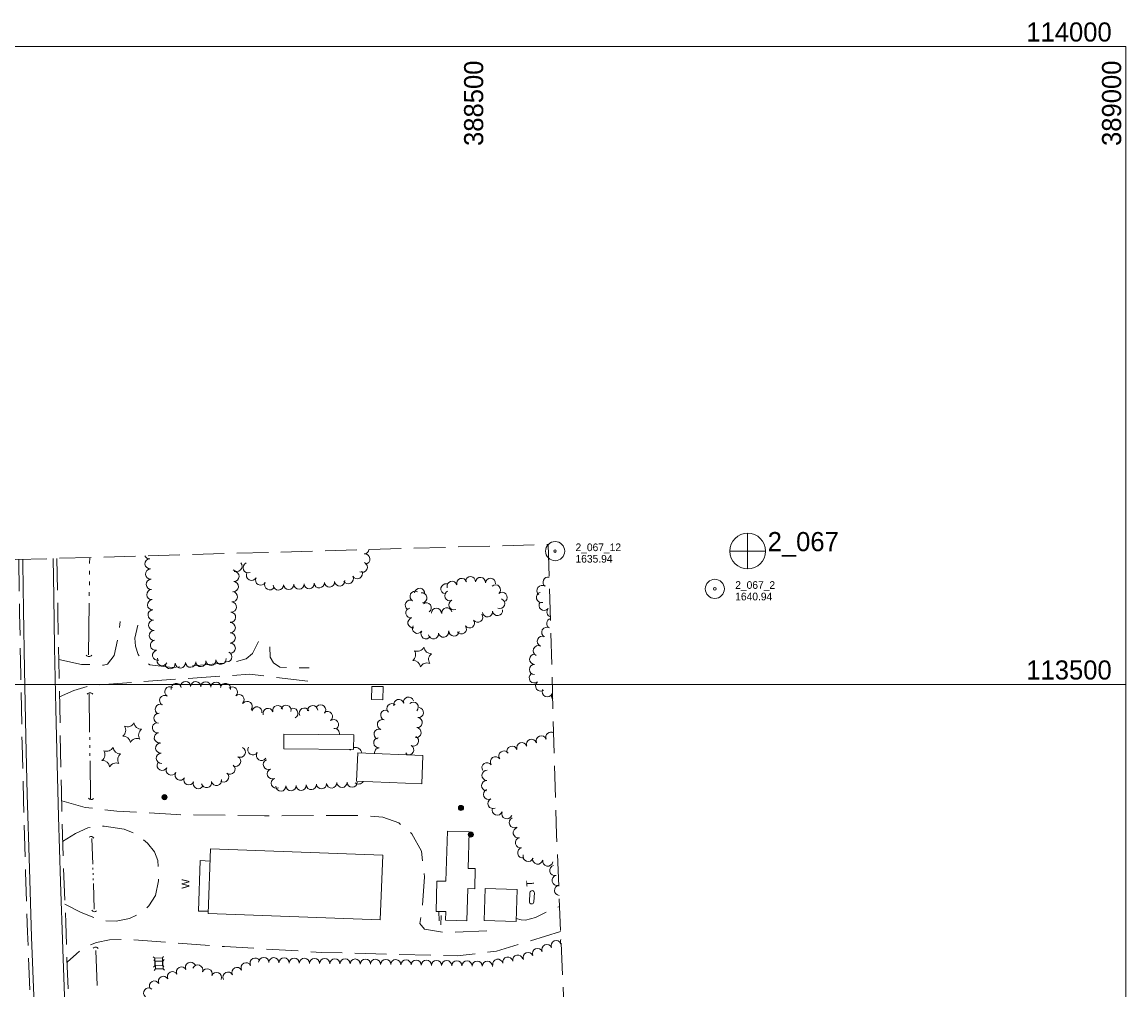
# Model space of a CAD drawing. Extents: x 387481 to 389821, y 112500 to 114019.
# Tile 4 of 5: x 388135 to 389000, y 113261 to 114019. Entities that reach past the tile are written whole.
import ezdxf
from ezdxf.enums import TextEntityAlignment as Align

# ---------------------------------------------------------------- set-up
doc = ezdxf.new("R2010")
doc.units = 0
doc.header["$MEASUREMENT"] = 0
for name, pattern in [('DGN Style 3', [34.729982, 24.80713, -9.922852]), ('DGN Style 4', [39.716215, 19.845704, -9.922852, 0.024807, -9.922852]), ('DGN Style 5', [17.364991, 7.442139, -9.922852]), ('DGN Style 6', [47.183161, 0.024807, -9.922852, 17.364991, -9.922852, 0.024807, -9.922852])]:
    doc.linetypes.add(name, pattern=pattern)
for name, color, linetype, lineweight in [('E_BLD', 54, 'Continuous', 13), ('E_BLD_Name', 221, 'Continuous', 0), ('E_DWY', 73, 'DGN Style 3', 0), ('E_LAND_Vegetation', 21, 'Continuous', 0), ('E_MAP_GridLines', 251, 'Continuous', 0), ('E_MAP_Limits', 21, 'DGN Style 3', 0), ('E_MAP_PassPoints', 40, 'Continuous', 0), ('E_MISCPROP', 40, 'Continuous', 0), ('E_MISCPROP_HvyLine', 54, 'Continuous', 13), ('E_MISCPROP_Railing', 40, 'Continuous', 0), ('E_PATH_Sidewalk', 73, 'DGN Style 5', 0), ('E_RDWY', 40, 'Continuous', 13), ('E_RDWY_Gravel', 40, 'DGN Style 3', 13), ('E_UTL_AboveGroundPipe', 40, 'DGN Style 4', 0), ('E_WTR', 251, 'DGN Style 6', 0)]:
    doc.layers.add(name, color=color, linetype=linetype, lineweight=lineweight)
doc.styles.add('Style-IGR_FONT_0', font='IGR_FONT_0.shx')

# ---------------------------------------------------------------- blocks, each defined once
blk = doc.blocks.new('PP')
at = {"layer": 'E_MAP_PassPoints', "color": 40, "linetype": 'Continuous', "lineweight": 0}
for radius in [7.5, 0.96]:
    blk.add_circle((0, 0), radius, dxfattribs=at)
blk = doc.blocks.new('PHOTOC')
at = {"layer": 'E_MAP_Limits', "color": 73, "linetype": 'Continuous', "lineweight": 0}
for p, q in [((0.12, 14.06), (0.06, -13.8)), ((-13.79, 0.03), (14.12, 0.01))]:
    blk.add_line(p, q, dxfattribs=at)
blk.add_circle((0.17, 0.03), 14, dxfattribs=at)
blk = doc.blocks.new('TK5')
at = {"layer": 'E_BLD', "color": 241, "linetype": 'Continuous', "lineweight": 0}
for p, q in [((8.74, 1.85), (1.64, 1.85)), ((1.73, -1.64), (8.76, -1.65))]:
    blk.add_line(p, q, dxfattribs=at)
for centre, start, end in [((1.75, 0.11), 93.52419, 269.57151), ((8.74, 0.1), 270.70604, 89.95673)]:
    blk.add_arc(centre, 1.75, start, end, dxfattribs=at)
blk = doc.blocks.new('TA')
at = {"layer": 'E_BLD_Name', "style": 'Style-IGR_FONT_0'}
blk.add_text('T', height=6, rotation=359.99992, dxfattribs=at).set_placement((-1.95, 0.22), align=Align.MIDDLE_LEFT)
blk = doc.blocks.new('CULVRT_4')
at = {"layer": 'E_MISCPROP_Railing', "color": 40, "linetype": 'Continuous', "lineweight": 0}
blk.add_arc((10, 7.5), 12.5, 216.8791, 323.1187, dxfattribs=at)
blk = doc.blocks.new('CULVRT_5')
at = {"layer": 'E_MISCPROP_Railing', "color": 40, "linetype": 'Continuous', "lineweight": 0}
blk.add_arc((10, 7.5), 12.5, 216.8794, 323.1189, dxfattribs=at)
blk = doc.blocks.new('CULVRT_6')
at = {"layer": 'E_MISCPROP_Railing', "color": 40, "linetype": 'Continuous', "lineweight": 0}
blk.add_arc((10, 7.5), 12.5, 216.8794, 323.1189, dxfattribs=at)
blk = doc.blocks.new('CULVRT_7')
at = {"layer": 'E_MISCPROP_Railing', "color": 40, "linetype": 'Continuous', "lineweight": 0}
blk.add_arc((10, 7.5), 12.5, 216.8787, 323.1183, dxfattribs=at)
blk = doc.blocks.new('CULVRT_8')
at = {"layer": 'E_MISCPROP_Railing', "color": 40, "linetype": 'Continuous', "lineweight": 0}
blk.add_arc((10, 7.5), 12.5, 216.8788, 323.1184, dxfattribs=at)
blk = doc.blocks.new('CULVRT_9')
at = {"layer": 'E_MISCPROP_Railing', "color": 40, "linetype": 'Continuous', "lineweight": 0}
blk.add_arc((10, 7.5), 12.5, 216.8798, 323.1194, dxfattribs=at)
blk = doc.blocks.new('POLE')
at = {"layer": 'E_MISCPROP', "color": 20, "linetype": 'Continuous', "lineweight": 0}
for centre, radius in [((-0.01, 0.02), 2.02), ((-0.01, 0.03), 1.52), ((0, -0.01), 1.01), ((0, 0), 0.502)]:
    blk.add_circle(centre, radius, dxfattribs=at)
blk = doc.blocks.new('PINEL')
at = {"layer": 'E_LAND_Vegetation', "color": 93, "linetype": 'Continuous', "lineweight": 0}
for centre, start, end in [((-8.14, 7.32), 275.2114, 0.97631), ((-10.4, -3.39), 335.2114, 60.97631), ((2.26, 10.71), 215.2114, 300.97631), ((10.41, 3.41), 155.21141, 240.97632), ((-2.25, -10.7), 35.21141, 120.97632), ((8.15, -7.3), 95.21141, 180.97632)]:
    blk.add_arc(centre, 5.72, start, end, dxfattribs=at)
blk = doc.blocks.new('PED')
at = {"layer": 'E_UTL_AboveGroundPipe', "color": 101, "linetype": 'Continuous', "lineweight": 13}
for p, q in [((-3.12, 2.9), (-4.18, 3.96)), ((2.88, 2.9), (3.94, 3.96)), ((-4.18, -4.16), (-3.12, -3.1)), ((3.95, -4.16), (2.88, -3.1))]:
    blk.add_line(p, q, dxfattribs=at)
at = {"layer": 'E_UTL_AboveGroundPipe', "color": 101, "linetype": 'Continuous', "lineweight": 13, "flags": 128}
blk.add_lwpolyline([(-3.12, -3.1), (2.88, -3.1), (2.88, 2.9), (-3.12, 2.9)], close=True, dxfattribs=at)
blk = doc.blocks.new('WAL')
at = {"layer": 'E_MISCPROP_Railing', "color": 40, "linetype": 'Continuous', "lineweight": 0, "style": 'Style-IGR_FONT_0'}
blk.add_text('W', height=6, rotation=359.99992, dxfattribs=at).set_placement((-2.27, -0.34), align=Align.MIDDLE_LEFT)

msp = doc.modelspace()

# ---------------------------------------------------------------- linework, layer by layer
at = {"layer": 'E_DWY', "color": 51, "linetype": 'DGN Style 3', "lineweight": 0, "flags": 128}
for points in [[(388163.61, 113519.59), (388181.39, 113515.67), (388198.52, 113515.07), (388201.69, 113515.93), (388207.05, 113522.59), (388210.29, 113538.33), (388211.72, 113549.3)], [(388225.55, 113546.38), (388223.19, 113536.14), (388223.8, 113529.85), (388225.76, 113523.42), (388230.19, 113518.25), (388234.92, 113515.33), (388252.48, 113513.2), (388299.75, 113517.02), (388310.34, 113520.01), (388315.4, 113524.21), (388320.14, 113533.72)], [(388328.95, 113529.49), (388329.14, 113521.18), (388331.85, 113516.79), (388336.72, 113513.43), (388342.85, 113513.04), (388359.84, 113512.98)], [(388358.83, 113502.48), (388313.08, 113507.97), (388228.85, 113502.19), (388188.08, 113499.1), (388175.34, 113495.09), (388164.19, 113490.34)], [(388165.85, 113408.69), (388184.25, 113403.47), (388209.07, 113400.68), (388255.65, 113397.91), (388324.86, 113396.99), (388401.66, 113397.31), (388417.62, 113395.86), (388430.11, 113391.42), (388440.41, 113382.96), (388447.8, 113369.32), (388450.16, 113349.26), (388448.42, 113325.4), (388446.67, 113312.52), (388450.27, 113308.08), (388465.86, 113305.5), (388499.09, 113306.78), (388499.66, 113314.76)], [(388168.46, 113327.68), (388181.04, 113321.12), (388191.49, 113317.22), (388200.42, 113314.77), (388208.65, 113314.51), (388218.97, 113316.37), (388226.83, 113320.19), (388234.22, 113326.42), (388239.27, 113334.39), (388241.77, 113346.09), (388241.66, 113354.97), (388241.12, 113361.82), (388238.69, 113368.77), (388233.17, 113375.42), (388226.12, 113381.75), (388214.94, 113386.61), (388199.25, 113388.97), (388186.46, 113387.62), (388176.64, 113383.01), (388166.62, 113376.78)], [(388522.12, 113316.41), (388525.98, 113315.34), (388529.43, 113315.11), (388537.17, 113317.36), (388548.59, 113322.96), (388556.11, 113325.94)], [(388556.94, 113306.23), (388506.62, 113290.93), (388475.77, 113287.24), (388369.47, 113289.97), (388293.59, 113294.47), (388220.31, 113300.02), (388203.45, 113299.87), (388193.03, 113297.78), (388182.76, 113293.36), (388177.39, 113288.7), (388170.07, 113282.15)]]:
    msp.add_lwpolyline(points, dxfattribs=at)
at = {"layer": 'E_LAND_Vegetation', "color": 93, "linetype": 'Continuous', "lineweight": 0}
for centre, radius, start, end in [((388234.69, 113602.47), 4.02, 206.70479, 273.38933), ((388235.16, 113594.45), 4.02, 93.40465, 273.38933), ((388402.7, 113606.19), 4.02, 275.24476, 352.38078), ((388403.43, 113598.19), 4.02, 275.24476, 95.22944), ((388235.64, 113586.43), 4.02, 93.40465, 273.38933), ((388303.3, 113592.56), 4.02, 223.41953, 43.40421), ((388312.03, 113591.43), 4.02, 113.65264, 293.63732), ((388401.44, 113591.85), 4.02, 243.8179, 63.80258), ((388236.12, 113578.41), 4.02, 93.40465, 273.38933), ((388300.83, 113584.53), 4.02, 268.06718, 88.05186), ((388314.65, 113585.43), 4.02, 152.59696, 332.58164), ((388321.78, 113581.73), 4.02, 152.59696, 332.58164), ((388383.77, 113580.97), 4.02, 184.90279, 4.88746), ((388390.5, 113582.83), 4.02, 208.94768, 28.93235), ((388397.53, 113586.72), 4.02, 208.94768, 28.93235), ((388479.39, 113579.1), 3.94, 16.55469, 196.53937), ((388486.25, 113580.55), 3.94, 355.03114, 175.01581), ((388494.11, 113579.87), 3.94, 355.03114, 175.01581), ((388501.96, 113579.18), 3.94, 355.03114, 175.01581), ((388547.17, 113580.06), 4.03, 78.3001, 233.36563), ((388236.59, 113570.39), 4.02, 93.40465, 273.38933), ((388299.62, 113568.63), 4.02, 264.90698, 84.89166), ((388300.33, 113576.63), 4.02, 264.90698, 84.89166), ((388328.92, 113578.03), 4.02, 152.59696, 332.58164), ((388335.75, 113577.94), 4.02, 182.33111, 2.31579), ((388343.78, 113578.27), 4.02, 182.33111, 2.31579), ((388351.81, 113578.6), 4.02, 182.33111, 2.31579), ((388359.84, 113578.92), 4.02, 182.33111, 2.31579), ((388367.75, 113579.59), 4.02, 184.90279, 4.88746), ((388375.76, 113580.28), 4.02, 184.90279, 4.88746), ((388442.84, 113569), 3.94, 61.36551, 241.35019), ((388446.43, 113571.33), 3.94, 353.78294, 173.76762), ((388467, 113574.8), 3.94, 79.02304, 259.00772), ((388469.99, 113569.51), 3.94, 113.99041, 293.97509), ((388471.83, 113576.86), 3.94, 16.55469, 196.53937), ((388505.91, 113574.12), 3.94, 311.63303, 131.61771), ((388542.36, 113573.59), 4.03, 53.38096, 233.36563), ((388237.07, 113562.36), 4.02, 93.40465, 273.38933), ((388298.9, 113560.62), 4.02, 264.90698, 84.89166), ((388439.06, 113562.08), 3.94, 61.36551, 241.35019), ((388448.23, 113567.87), 3.94, 278.07829, 98.06297), ((388451.63, 113559.93), 3.94, 305.56446, 125.54914), ((388473.19, 113562.31), 3.94, 113.99041, 293.97509), ((388509.19, 113563.31), 3.94, 247.81778, 67.80246), ((388511.15, 113568.22), 3.94, 311.63303, 131.61771), ((388541.91, 113568.16), 4.03, 104.87408, 284.85876), ((388544.03, 113561.91), 4.03, 140.02807, 320.01275), ((388237.54, 113554.34), 4.02, 93.40465, 273.38933), ((388298.19, 113552.62), 4.02, 264.90698, 84.89166), ((388439.54, 113555.96), 3.94, 101.68985, 281.67453), ((388459.53, 113555.82), 3.94, 359.90336, 179.88804), ((388467.73, 113556.06), 3.94, 9.46998, 189.45466), ((388499.64, 113556.81), 3.94, 187.21303, 7.19771), ((388507.46, 113557.8), 3.94, 187.21303, 7.19771), ((388550.2, 113556.74), 4.03, 140.02807, 250.74071), ((388238.02, 113546.32), 4.02, 93.40465, 273.38933), ((388297.95, 113544.4), 4.02, 270.09369, 90.07837), ((388441.14, 113548.24), 3.94, 101.68985, 281.67453), ((388485.57, 113548.07), 3.94, 215.87996, 35.86464), ((388491.96, 113552.69), 3.94, 215.87996, 35.86464), ((388550.1, 113547.7), 4.03, 107.16192, 240.06668), ((388238.5, 113538.3), 4.02, 93.40465, 273.38933), ((388297.96, 113536.37), 4.02, 270.09369, 90.07837), ((388444.68, 113543.84), 3.94, 147.72165, 327.70633), ((388451.35, 113539.62), 3.94, 147.72165, 327.70633), ((388457.34, 113539.54), 3.94, 189.60525, 9.58993), ((388465.11, 113540.85), 3.94, 189.60525, 9.58993), ((388473.35, 113541.71), 3.94, 177.44512, 357.4298), ((388479.18, 113543.45), 3.94, 215.87996, 35.86464), ((388546.08, 113540.72), 4.03, 60.082, 240.06668), ((388239.36, 113530.66), 4.02, 102.30534, 282.29002), ((388297.98, 113528.33), 4.02, 270.09369, 90.07837), ((388539.44, 113526.31), 4.03, 66.43983, 246.42451), ((388542.66, 113533.7), 4.03, 66.43983, 246.42451), ((388241.08, 113522.81), 4.02, 102.30534, 282.29002), ((388295.33, 113521.62), 4.02, 248.09582, 68.0805), ((388536.65, 113519.67), 4.03, 88.79792, 268.7826), ((388244.62, 113518.61), 4.02, 152.59972, 332.5844), ((388250.86, 113516.22), 4.02, 184.02911, 4.01378), ((388258.88, 113516.79), 4.02, 184.02911, 4.01378), ((388266.9, 113517.35), 4.02, 184.02911, 4.01378), ((388274.91, 113517.91), 4.02, 184.02911, 4.01378), ((388282.8, 113518.79), 4.02, 186.67077, 6.65545), ((388290.78, 113519.73), 4.02, 186.67077, 6.65545), ((388536.48, 113511.62), 4.03, 88.79792, 268.7826), ((388536.35, 113505.07), 4.03, 128.0205, 308.00518), ((388250.65, 113494.19), 3.97, 58.99684, 238.98152), ((388255.65, 113496.82), 3.97, 11.68962, 191.6743), ((388262.97, 113498.32), 3.97, 358.87541, 178.86009), ((388270.9, 113498.16), 3.97, 358.87541, 178.86009), ((388278.83, 113498), 3.97, 358.79655, 178.78123), ((388286.76, 113497.83), 3.97, 358.79655, 178.78123), ((388294.24, 113496.82), 3.97, 348.87876, 168.86344), ((388299.73, 113494.03), 3.97, 310.86604, 130.85072), ((388541.31, 113498.72), 4.03, 128.0205, 308.00518), ((388546.4, 113494.28), 4.03, 156.99322, 336.9779), ((388246.56, 113487.39), 3.97, 58.99684, 238.98152), ((388304.92, 113488.03), 3.97, 310.86604, 130.85072), ((388311.27, 113482.71), 3.97, 320.62936, 140.61403), ((388430.12, 113484.21), 3.93, 14.29779, 194.28246), ((388437.74, 113486.15), 3.93, 14.29779, 194.28246), ((388441.47, 113482.18), 3.93, 313.24421, 133.22889), ((388553.81, 113491.13), 4.03, 156.99322, 219.38381), ((388242.05, 113473.51), 3.97, 86.77222, 266.7569), ((388243.22, 113480.45), 3.97, 65.16682, 245.1515), ((388318.87, 113478.39), 3.97, 349.5274, 169.51208), ((388327.64, 113477.19), 3.97, 16.85677, 196.84145), ((388335.24, 113479.49), 3.97, 16.85677, 196.84145), ((388341.71, 113479.69), 3.97, 344.70334, 164.68802), ((388347.07, 113477.32), 3.97, 298.76419, 118.74887), ((388356.04, 113477.47), 3.97, 28.42816, 208.41284), ((388362.6, 113479.43), 3.97, 3.55722, 183.5419), ((388368.82, 113480), 3.97, 317.34048, 137.32516), ((388374.24, 113474.75), 3.97, 306.86892, 126.85359), ((388419.82, 113475.87), 3.93, 70.63045, 250.61513), ((388424.6, 113480.99), 3.93, 46.968, 226.95267), ((388445.51, 113477.84), 3.93, 263.20084, 83.18552), ((388240.97, 113466.01), 4, 100.31372, 280.29839), ((388378.99, 113468.41), 3.97, 306.86892, 126.85359), ((388417.21, 113468.45), 3.93, 70.63045, 250.61513), ((388444.58, 113470.02), 3.93, 263.20084, 83.18552), ((388242.41, 113458.14), 4, 100.31372, 280.29839), ((388379.6, 113461.55), 3.97, 344.71225, 96.78811), ((388414.6, 113461.03), 3.93, 70.63045, 250.61513), ((388443.65, 113462.21), 3.93, 263.20084, 83.18552), ((388549.34, 113458.49), 4.03, 58.21254, 201.97217), ((388243.51, 113449.99), 4, 93.55766, 273.54234), ((388414.31, 113454.19), 3.93, 95.04618, 275.03086), ((388437.89, 113448.64), 3.93, 241.55469, 61.53937), ((388441.64, 113455.55), 3.93, 241.55469, 61.53937), ((388518.91, 113447.61), 4.03, 19.39364, 199.37831), ((388526.51, 113450.28), 4.03, 19.39364, 199.37831), ((388534.11, 113452.95), 4.03, 19.39364, 199.37831), ((388541.71, 113455.63), 4.03, 19.39364, 199.37831), ((388244.01, 113442.01), 4, 93.55766, 273.54234), ((388302.16, 113439.72), 4, 242.77474, 62.75942), ((388305.82, 113446.83), 4, 242.77474, 62.75942), ((388315.74, 113448.65), 4, 147.08612, 327.0708), ((388322.45, 113444.3), 4, 147.08612, 327.0708), ((388396.04, 113445.47), 5.14, 139.02846, 146.42745), ((388396.04, 113445.47), 5.14, 7.52577, 106.06167), ((388415, 113446.35), 3.93, 95.04618, 189.20243), ((388432.66, 113443.91), 3.93, 10.83214, 40.17528), ((388505.88, 113439.23), 4.03, 34.61924, 214.60392), ((388512.51, 113443.81), 4.03, 34.61924, 214.60392), ((388244.65, 113436.55), 4, 151.9551, 331.93978), ((388251.7, 113432.79), 4, 151.9551, 331.93978), ((388297.81, 113433.56), 4, 231.28537, 51.27005), ((388327.87, 113437.27), 4, 112.97234, 292.95702), ((388499.25, 113434.65), 4.03, 34.61924, 214.60392), ((388258.71, 113428.82), 4, 150.3815, 330.36618), ((388265.51, 113425.18), 4, 158.00098, 337.98566), ((388287.25, 113424.66), 4, 192.15599, 12.14066), ((388292.81, 113427.32), 4, 231.28537, 51.27005), ((388330.99, 113429.91), 4, 112.97234, 292.95702), ((388334.11, 113422.54), 4, 112.97234, 292.95702), ((388499.28, 113428.62), 4.03, 88.30566, 268.29034), ((388272.92, 113422.18), 4, 158.00098, 337.98566), ((388279.43, 113422.97), 4, 192.15599, 12.14066), ((388337.62, 113420.26), 4, 182.39031, 2.37499), ((388345.61, 113420.59), 4, 182.39031, 2.37499), ((388353.6, 113420.92), 4, 182.39031, 2.37499), ((388361.51, 113421.48), 4, 184.46211, 4.44678), ((388369.48, 113422.1), 4, 184.46211, 4.44678), ((388377.45, 113422.72), 4, 184.46211, 4.44678), ((388385.56, 113423.21), 4, 180.79077, 0.77545), ((388393.56, 113423.32), 4, 180.79077, 0.77545), ((388398.65, 113425.87), 4, 227.48154, 330.05261), ((388499.04, 113420.57), 4.03, 88.30566, 268.29034), ((388500.45, 113413.89), 4.03, 115.74999, 295.73467), ((388503.95, 113406.64), 4.03, 115.74999, 295.73467), ((388507.26, 113401.49), 4.03, 159.28771, 339.27239), ((388514.79, 113398.64), 4.03, 159.28771, 339.27239), ((388520.67, 113391.67), 4.03, 116.00349, 295.98817), ((388523.78, 113383.75), 4.03, 102.4418, 282.42647), ((388525.51, 113375.88), 4.03, 102.4418, 282.42647), ((388527.24, 113368.02), 4.03, 102.4418, 282.42647), ((388531.47, 113365.14), 4.03, 161.03846, 341.02314), ((388538.93, 113363.08), 4.03, 169.08736, 349.07204), ((388546.84, 113361.55), 4.03, 169.08736, 349.07204), ((388552.35, 113354.2), 4.03, 103.66553, 283.65021), ((388554.25, 113346.37), 4.03, 103.66553, 283.65021), ((388556.15, 113338.54), 4.03, 103.66553, 264.18884), ((388546.12, 113292.12), 3.98, 22.79605, 202.78072), ((388553.47, 113295.21), 3.98, 22.79605, 202.78072), ((388560.81, 113298.29), 3.98, 154.88188, 202.78072), ((388523.34, 113283.95), 3.98, 12.04857, 192.03325), ((388531.43, 113285.95), 3.98, 22.79605, 202.78072), ((388538.78, 113289.04), 3.98, 22.79605, 202.78072), ((388259.75, 113274.63), 3.98, 27.40656, 207.39124), ((388266.82, 113278.29), 3.98, 27.40656, 207.39124), ((388272.45, 113276.14), 3.98, 338.25913, 158.24381), ((388310.39, 113277.85), 3.98, 27.2605, 207.24518), ((388317.47, 113281.5), 3.98, 27.2605, 207.24518), ((388324.21, 113282.05), 3.98, 358.67197, 178.65665), ((388332.17, 113281.86), 3.98, 358.67197, 178.65665), ((388340.14, 113281.68), 3.98, 358.67197, 178.65665), ((388348.1, 113281.49), 3.98, 358.67197, 178.65665), ((388356.09, 113281.34), 3.98, 359.20897, 179.19364), ((388364.06, 113281.23), 3.98, 359.20897, 179.19364), ((388372.02, 113281.12), 3.98, 359.20897, 179.19364), ((388379.99, 113281.01), 3.98, 359.20897, 179.19364), ((388387.96, 113280.9), 3.98, 359.20897, 179.19364), ((388395.92, 113280.79), 3.98, 359.20897, 179.19364), ((388403.89, 113280.68), 3.98, 359.20897, 179.19364), ((388411.85, 113280.57), 3.98, 359.20897, 179.19364), ((388419.81, 113280.43), 3.98, 358.96633, 178.95101), ((388427.78, 113280.28), 3.98, 358.96633, 178.95101), ((388435.74, 113280.14), 3.98, 358.96633, 178.95101), ((388443.71, 113279.99), 3.98, 358.96633, 178.95101), ((388451.68, 113279.85), 3.98, 358.96633, 178.95101), ((388459.64, 113279.7), 3.98, 358.96633, 178.95101), ((388467.61, 113279.57), 3.98, 359.08211, 179.06679), ((388475.58, 113279.44), 3.98, 359.08211, 179.06679), ((388483.54, 113279.31), 3.98, 359.08211, 179.06679), ((388491.51, 113279.18), 3.98, 359.08211, 179.06679), ((388499.48, 113279.05), 3.98, 359.08211, 179.06679), ((388507.75, 113280.63), 3.98, 12.04857, 192.03325), ((388515.54, 113282.29), 3.98, 12.04857, 192.03325), ((388245.6, 113267.29), 3.98, 27.40656, 207.39124), ((388252.67, 113270.96), 3.98, 27.40656, 207.39124), ((388279.85, 113273.18), 3.98, 338.25913, 158.24381), ((388287.25, 113270.23), 3.98, 338.25913, 158.24381), ((388296.22, 113270.55), 3.98, 27.2605, 207.24518), ((388303.3, 113274.2), 3.98, 27.2605, 207.24518), ((388233.99, 113258.16), 3.98, 50.53406, 230.51874), ((388238.53, 113263.63), 3.98, 27.40656, 207.39124)]:
    msp.add_arc(centre, radius, start, end, dxfattribs=at)
at = {"layer": 'E_MAP_GridLines', "color": 161, "linetype": 'Continuous', "lineweight": 0}
for p, q in [((387500, 114000), (389000, 114000)), ((389000, 112500), (389000, 114000)), ((387500, 113500), (389000, 113500))]:
    msp.add_line(p, q, dxfattribs=at)
at = {"layer": 'E_MAP_Limits', "color": 73, "linetype": 'DGN Style 3', "lineweight": 0, "flags": 128}
for points in [[(387747.58, 113586.92), (388547.26, 113609.66)], [(388547.26, 113609.66), (388553.73, 113381.98), (388573.91, 112905.62), (388579.8, 112783.1)]]:
    msp.add_lwpolyline(points, dxfattribs=at)
at = {"layer": 'E_MISCPROP_HvyLine', "color": 241, "linetype": 'Continuous', "lineweight": 13, "flags": 128}
for points in [[(388417.81, 113498.26), (388417.6, 113487.87), (388408.79, 113488.04), (388409, 113498.44)], [(388394.74, 113460.36), (388340.08, 113461.07), (388339.93, 113449.53), (388394.59, 113448.81)], [(388448.08, 113421.93), (388397, 113424.09), (388397.93, 113446.28), (388449.02, 113444.12)], [(388485.27, 113384.39), (388468.15, 113384.88), (388467.02, 113345.67), (388460.01, 113345.87), (388459.33, 113322.07), (388466.95, 113321.85), (388466.76, 113315.22), (388483.51, 113314.74), (388484.23, 113339.91), (388489.61, 113339.76), (388490.07, 113355.58), (388484.45, 113355.74)], [(388282.61, 113371.14), (388417.46, 113366.19), (388415.6, 113315.36), (388280.75, 113320.31)], [(388522.05, 113314.07), (388522.82, 113339.21), (388497.76, 113339.97), (388496.99, 113314.84)]]:
    msp.add_lwpolyline(points, close=True, dxfattribs=at)
at = {"layer": 'E_MISCPROP_Railing', "color": 40, "linetype": 'Continuous', "lineweight": 13, "flags": 128}
msp.add_lwpolyline([(388282.26, 113361.46), (388274.47, 113361.92), (388273.15, 113322.32), (388280.81, 113322.17)], dxfattribs=at)
at = {"layer": 'E_PATH_Sidewalk', "color": 51, "linetype": 'DGN Style 5', "lineweight": 0, "flags": 128}
msp.add_lwpolyline([(388461.59, 113322), (388461.65, 113308.82), (388463.15, 113308.81), (388463.21, 113321.96)], dxfattribs=at)
at = {"layer": 'E_RDWY', "color": 21, "linetype": 'Continuous', "lineweight": 13, "flags": 128}
for points in [[(388159.31, 113598.63), (388159.67, 113568.74), (388160.3, 113528.98), (388161.35, 113480.76), (388162.32, 113437.47), (388163.37, 113396.46), (388164.89, 113345.21), (388166.72, 113292.37), (388168.7, 113240.87), (388171.57, 113177.61), (388174.05, 113126.98), (388176.97, 113067.38), (388179.6, 113011.54), (388182.2, 112959.02), (388184.81, 112904.35), (388187.4, 112850.28), (388190.09, 112793.44), (388191.59, 112762.17)], [(388135.3, 113597.94), (388135.35, 113594.75), (388135.85, 113558.2), (388136.74, 113511.58), (388137.79, 113458.91), (388138.93, 113413.8), (388140.6, 113355.57), (388142.33, 113301.84), (388144.31, 113249.28), (388146.89, 113191.61), (388149.51, 113133.44), (388150.5, 113113.01), (388152.76, 113064.03), (388155.22, 113012.79), (388158.16, 112952.91), (388160.91, 112897.02), (388163.77, 112837.53), (388166.62, 112782.7), (388167.47, 112760.94)]]:
    msp.add_lwpolyline(points, dxfattribs=at)
at = {"layer": 'E_RDWY_Gravel', "color": 21, "linetype": 'DGN Style 3', "lineweight": 13, "flags": 128}
for points in [[(388162.19, 113598.71), (388162.82, 113557.24), (388163.89, 113506.08), (388164.74, 113462.06), (388165.71, 113415.94), (388166.11, 113395.2), (388167.14, 113358.13), (388169.1, 113313.07), (388169.96, 113284.93), (388171.83, 113237.76), (388173.21, 113206.59), (388175.59, 113154.84), (388178.07, 113103.27), (388180.51, 113054.18), (388183.14, 113000.17), (388185.83, 112948.83), (388187.66, 112905.98), (388190.16, 112854.02), (388192.65, 112805.83), (388194.66, 112761.83)], [(388132.19, 113597.85), (388132.84, 113555.65), (388133.85, 113507.09), (388134.78, 113453.81), (388134.8, 113453.42), (388135.92, 113409.36), (388137.56, 113352.68), (388139.09, 113305.71), (388141, 113258.7), (388143.1, 113207.99), (388145.34, 113154.9), (388146.15, 113140.02), (388148.88, 113084.41), (388151.89, 113025.2), (388154.84, 112966), (388157.34, 112907.98), (388159.86, 112855.69), (388162.72, 112798.91), (388164.75, 112761.79)]]:
    msp.add_lwpolyline(points, dxfattribs=at)
at = {"layer": 'E_WTR', "color": 161, "linetype": 'Continuous', "lineweight": 0, "flags": 128}
for points in [[(388187.76, 113594.63), (388187.81, 113599.44)], [(388187.67, 113586.21), (388187.7, 113589.01)], [(388187.58, 113577.78), (388187.61, 113580.59)], [(388187.49, 113569.35), (388187.52, 113572.16)], [(388186.98, 113523), (388187.42, 113563.73)], [(388187.76, 113462.65), (388187.31, 113492.6)], [(388187.86, 113456.45), (388187.83, 113458.52)], [(388187.95, 113450.25), (388187.92, 113452.32)], [(388188.04, 113444.06), (388188.01, 113446.12)], [(388188.56, 113409.97), (388188.11, 113439.93)], [(388190.23, 113359.02), (388189.59, 113379.06)], [(388190.36, 113354.88), (388190.32, 113356.26)], [(388190.49, 113350.73), (388190.45, 113352.11)], [(388190.63, 113346.59), (388190.58, 113347.97)], [(388191.35, 113323.78), (388190.71, 113343.82)], [(388193.71, 113264.03), (388192.59, 113291.44)]]:
    msp.add_lwpolyline(points, dxfattribs=at)

# ---------------------------------------------------------------- block references
at = {"layer": 'E_BLD', "color": 241, "linetype": 'Continuous', "lineweight": 0, "xscale": 0.9999983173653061, "yscale": 0.9999983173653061, "zscale": 0.9999983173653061, "rotation": 86.34148320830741}
msp.add_blockref('TK5', (388534.18, 113327.87), dxfattribs=at)
at = {"layer": 'E_BLD_Name', "xscale": 0.9999982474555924, "yscale": 0.9999982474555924, "zscale": 0.9999982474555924, "rotation": 93.55238531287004}
msp.add_blockref('TA', (388533.33, 113343.47), dxfattribs=at)
at = {"layer": 'E_LAND_Vegetation', "color": 93, "linetype": 'Continuous', "lineweight": 0, "xscale": 0.9999993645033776, "yscale": 0.9999993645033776, "zscale": 0.9999993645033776, "rotation": 91.82445331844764}
for p in [(388448.35, 113521.34), (388221.12, 113462.16), (388204.77, 113442.94)]:
    msp.add_blockref('PINEL', p, dxfattribs=at)
at = {"layer": 'E_MAP_Limits', "color": 73, "linetype": 'Continuous', "lineweight": 0}
msp.add_blockref('PHOTOC', (388703.37, 113604.4), dxfattribs=at)
at = {"layer": 'E_MAP_PassPoints', "color": 40, "linetype": 'Continuous', "lineweight": 0}
for p in [(388552.6, 113604.4), (388677.79, 113574.83)]:
    msp.add_blockref('PP', p, dxfattribs=at)
at = {"layer": 'E_MISCPROP', "color": 20, "linetype": 'Continuous', "lineweight": 0, "xscale": 0.9999993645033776, "yscale": 0.9999993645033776, "zscale": 0.9999993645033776, "rotation": 91.82445331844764}
for p in [(388246.52, 113411.59), (388478.83, 113403.14), (388486.62, 113382.31)]:
    msp.add_blockref('POLE', p, dxfattribs=at)
at = {"layer": 'E_MISCPROP_Railing', "color": 40, "linetype": 'Continuous', "lineweight": 0}
for name, p, xscale, yscale, zscale, rotation in [('CULVRT_4', (388185.16, 113522.84), 0.2108095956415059, 0.2108095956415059, 0.2108095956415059, 0.5303021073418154), ('CULVRT_5', (388190.27, 113492.29), 0.2222229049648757, 0.2222229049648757, 0.2222229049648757, 179.2652019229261), ('CULVRT_6', (388186.9, 113410.71), 0.1896821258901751, 0.1896821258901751, 0.1896821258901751, 356.8420164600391), ('CULVRT_7', (388191.06, 113379.55), 0.1827535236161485, 0.1827535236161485, 0.1827535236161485, 169.5178272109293), ('WAL', (388262.61, 113342.12), 0.9999982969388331, 0.9999982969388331, 0.9999982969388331, 90.91918324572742), ('CULVRT_8', (388189.58, 113322.96), 0.1803716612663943, 0.1803716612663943, 0.1803716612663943, 352.9307589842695), ('CULVRT_9', (388194.43, 113293.06), 0.2001494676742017, 0.2001494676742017, 0.2001494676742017, 178.7828544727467)]:
    msp.add_blockref(name, p, dxfattribs=dict(at, xscale=xscale, yscale=yscale, zscale=zscale, rotation=rotation))
at = {"layer": 'E_UTL_AboveGroundPipe', "color": 101, "linetype": 'Continuous', "lineweight": 13, "xscale": 0.9999993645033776, "yscale": 0.9999993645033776, "zscale": 0.9999993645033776, "rotation": 91.82445331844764}
for p in [(388241.75, 113282.69), (388242.13, 113280.16)]:
    msp.add_blockref('PED', p, dxfattribs=at)

# ---------------------------------------------------------------- texts
at = {"layer": 'E_MAP_GridLines', "color": 161, "linetype": 'Continuous', "lineweight": 0, "style": 'Style-IGR_FONT_0'}
for s, p in [('  114000  ', (389000, 114003.75)), ('  113500  ', (389000, 113503.75))]:
    msp.add_text(s, height=15, dxfattribs=at).set_placement(p, align=Align.RIGHT)
for s, p in [('  388500  ', (388496.25, 114000)), ('  389000  ', (388996.25, 114000))]:
    msp.add_text(s, height=15, rotation=90, dxfattribs=at).set_placement(p, align=Align.RIGHT)
at = {"layer": 'E_MAP_Limits', "color": 73, "linetype": 'Continuous', "lineweight": 0, "style": 'Style-IGR_FONT_0'}
msp.add_text('2_067', height=15, dxfattribs=at).set_placement((388719.2, 113604.37))
at = {"layer": 'E_MAP_PassPoints', "color": 40, "linetype": 'Continuous', "lineweight": 0, "style": 'Style-IGR_FONT_0'}
for s, p in [('2_067_12', (388568.6, 113604.4)), ('1635.94', (388568.6, 113595.4)), ('2_067_2', (388693.79, 113574.83)), ('1640.94', (388693.79, 113565.83))]:
    msp.add_text(s, height=6, dxfattribs=at).set_placement(p)

doc.saveas('drawing.dxf')
